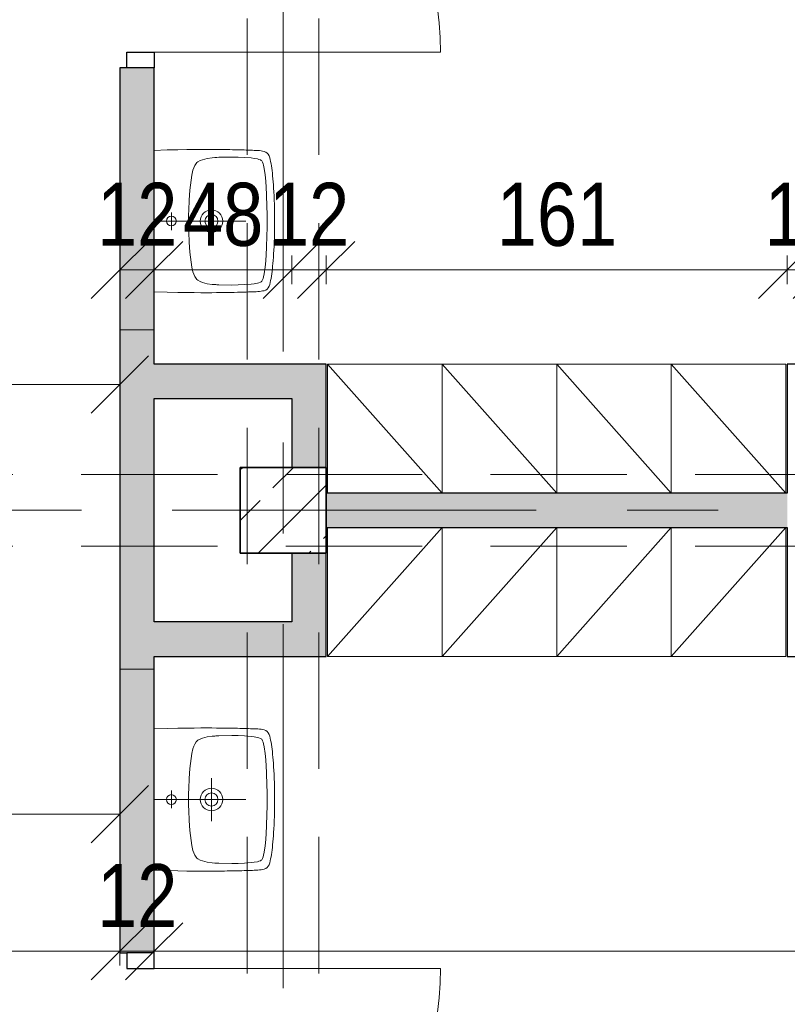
# Model space of a CAD drawing. Header units: centimetres. Extents: x -1743 to 21705, y -8842 to 3590.
# Tile 36 of 45: x 495 to 763, y 1196 to 1540. Entities that reach past the tile are written whole.
import ezdxf

# ---------------------------------------------------------------- set-up
doc = ezdxf.new("R2010")
doc.units = ezdxf.units.CM
doc.linetypes.add('Oś', pattern=[222.25, 127, -31.75, 31.75, -31.75])
doc.linetypes.add('Ukryte', pattern=[71.438, 47.625, -23.813])
for name, color, linetype, lineweight in [('A-ANNO-DIMS', 211, 'Continuous', 13), ('A-ANNO-DIMS-100', 211, 'Continuous', 13), ('A-DETL-GENF', 92, 'Continuous', 9), ('A-DETL-HDLN', 90, 'Ukryte', 9), ('A-DETL-MEDM', 33, 'Continuous', 25), ('A-DOOR', 31, 'Continuous', 13), ('A-WALL', 113, 'Continuous', 13), ('P-SANR-FIXT', 6, 'Continuous', 9), ('Q-SPCQ', 91, 'Continuous', 9), ('S-COLS', 52, 'Continuous', 9), ('S-GRID', 1, 'Continuous', 13)]:
    doc.layers.add(name, color=color, linetype=linetype, lineweight=lineweight)
doc.styles.add('Arial Narrow_2', font='ARIALN.TTF', dxfattribs={"height": 22})
doc.dimstyles.new('Diagonal_1_100__0_1__1', dxfattribs={"dimscale": 30.48, "dimtxt": 22.515481, "dimasz": 0.656168, "dimexe": 0.164042, "dimexo": 0.0625, "dimgap": 0.065617, "dimtad": 1, "dimdec": 1, "dimrnd": 0.1, "dimdsep": 46, "dimtxsty": 'Arial Narrow_2', "dimblk1": 'OBLIQUE', "dimblk2": 'OBLIQUE', "dimsah": 1, "dimcen": 0.09, "dimazin": 0, "dimtfac": 1, "dimtdec": 4, "dimtix": 1, "dimtmove": 0, "dimatfit": 3, "dimfxl": 0.164042, "dimfxlon": 1, "dimtvp": 1, "dimtolj": 1, "dimtzin": 0, "dimarcsym": 2})

# ---------------------------------------------------------------- blocks, each defined once
blk = doc.blocks.new('M_Concrete-Square-Column - 300 x 300mm-V7-5_piętro III __10_50 m_ - stan istniejący')
at = {"layer": 'S-COLS'}
h = blk.add_hatch(dxfattribs=at)
h.set_pattern_fill('FP_9', color=256, style=0, pattern_type=2)
h.set_pattern_definition([(45, (-587.377, -1368.326), (-17.67767, 17.67767), []), (45, (-569.7, -1368.326), (-17.67767, 17.67767), [12.5, -6.25])])
h.paths.add_polyline_path([(15, -15), (15, 15), (-15, 15), (-15, -15)], flags=0)
at = {"layer": 'S-COLS', "lineweight": 35}
for p, q in [((15, 15), (-15, 15)), ((-15, 15), (-15, -15)), ((15, -15), (15, 15)), ((-15, -15), (15, -15))]:
    blk.add_line(p, q, dxfattribs=at)
blk = doc.blocks.new('DRZWI 1S - automatyczna etykieta - Drzwi 100-2252163-5_piętro III __10_50 m_ - stan istniejący')
at = {"layer": 'A-DETL-GENF'}
for p, q in [((-55.5, 3.5), (-50, 3.5)), ((-55.5, -6), (-55.5, 3.5)), ((-50, 3.5), (-50, -6)), ((50, 3.5), (55.5, 3.5)), ((50, -6), (50, 3.5)), ((55.5, 3.5), (55.5, -6)), ((-50, -6), (-55.5, -6)), ((55.5, -6), (50, -6))]:
    blk.add_line(p, q, dxfattribs=at)
at = {"layer": 'A-DETL-MEDM'}
for p, q in [((-55.5, -6), (-55.5, 3.5)), ((-55.5, 3.5), (-50, 3.5)), ((-50, 3.5), (-50, -6)), ((50, 3.5), (50, -6)), ((55.5, 3.5), (50, 3.5)), ((55.5, -6), (55.5, 3.5)), ((-50, -6), (-55.5, -6)), ((50, -6), (55.5, -6))]:
    blk.add_line(p, q, dxfattribs=at)
at = {"layer": 'A-DOOR'}
blk.add_line((50, -6), (50, -106), dxfattribs=at)
blk.add_arc((50, -6), 100, 180, 270, dxfattribs=at)
blk = doc.blocks.new('DRZWI 1S - automatyczna etykieta - Drzwi 100-2252159-5_piętro III __10_50 m_ - stan istniejący')
at = {"layer": 'A-DETL-GENF'}
for p, q in [((-55.5, 6), (-55.5, -3.5)), ((-50, 6), (-55.5, 6)), ((-50, -3.5), (-50, 6)), ((55.5, 6), (50, 6)), ((50, 6), (50, -3.5)), ((55.5, -3.5), (55.5, 6)), ((-55.5, -3.5), (-50, -3.5)), ((50, -3.5), (55.5, -3.5))]:
    blk.add_line(p, q, dxfattribs=at)
at = {"layer": 'A-DETL-MEDM'}
for p, q in [((-50, 6), (-55.5, 6)), ((-55.5, 6), (-55.5, -3.5)), ((-50, -3.5), (-50, 6)), ((50, -3.5), (50, 6)), ((50, 6), (55.5, 6)), ((55.5, 6), (55.5, -3.5)), ((-55.5, -3.5), (-50, -3.5)), ((55.5, -3.5), (50, -3.5))]:
    blk.add_line(p, q, dxfattribs=at)
at = {"layer": 'A-DOOR'}
blk.add_line((50, 6), (50, 106), dxfattribs=at)
blk.add_arc((50, 6), 100, 90, 180, dxfattribs=at)
blk = doc.blocks.new('Szafa1 - 45 cm-1791408-5_piętro III __10_50 m_ - stan istniejący')
at = {"layer": 'Q-SPCQ'}
for p, q in [((-7.5, -51), (32.5, -6)), ((-7.5, -6), (-7.5, -51)), ((32.5, -51), (32.5, -6)), ((-7.5, -51), (32.5, -51))]:
    blk.add_line(p, q, dxfattribs=at)
blk = doc.blocks.new('Szafa1 - 45 cm-1791407-5_piętro III __10_50 m_ - stan istniejący')
at = {"layer": 'Q-SPCQ'}
for p, q in [((-7.5, 51), (32.5, 6)), ((-7.5, 6), (-7.5, 51)), ((-7.5, 51), (32.5, 51)), ((32.5, 51), (32.5, 6))]:
    blk.add_line(p, q, dxfattribs=at)
blk = doc.blocks.new('Umywalka koło Nova Pro - Pro 50-1211177-5_piętro III __10_50 m_ - stan istniejący')
at = {"layer": 'P-SANR-FIXT'}
for p, q in [((-12.19, -6), (-12.32, -10.58)), ((12.5, -6), (12.5, -38)), ((37.32, -10.58), (37.19, -6)), ((-12.32, -10.58), (-12.4, -14.28)), ((15.72, -12.02), (9.46, -12.02)), ((37.4, -14.28), (37.32, -10.58)), ((-12.4, -14.28), (-12.45, -17.35)), ((37.45, -17.35), (37.4, -14.28)), ((-12.45, -17.35), (-12.48, -19.98)), ((-12.48, -19.98), (-12.48, -22.27)), ((-7.61, -20.62), (-7.93, -20.91)), ((-6.89, -20.14), (-7.61, -20.62)), ((-6.09, -19.8), (-6.89, -20.14)), ((-5.24, -19.53), (-6.09, -19.8)), ((-3.53, -19.16), (-5.24, -19.53)), ((-1.83, -18.89), (-3.53, -19.16)), ((1.66, -18.49), (-1.83, -18.89)), ((5.15, -18.2), (1.66, -18.49)), ((8.64, -18.06), (5.15, -18.2)), ((10.37, -18.01), (8.64, -18.06)), ((14.63, -18.01), (10.37, -18.01)), ((16.36, -18.06), (14.63, -18.01)), ((19.88, -18.2), (16.36, -18.06)), ((23.34, -18.49), (19.88, -18.2)), ((26.83, -18.89), (23.34, -18.49)), ((28.56, -19.16), (26.83, -18.89)), ((30.26, -19.53), (28.56, -19.16)), ((31.09, -19.8), (30.26, -19.53)), ((31.89, -20.14), (31.09, -19.8)), ((32.61, -20.62), (31.89, -20.14)), ((32.93, -20.91), (32.61, -20.62)), ((37.48, -19.98), (37.45, -17.35)), ((37.51, -22.27), (37.48, -19.98)), ((-12.48, -22.27), (-12.51, -24.3)), ((-8.91, -22.86), (-9.37, -24.54)), ((-8.62, -22.03), (-8.91, -22.86)), ((-8.19, -21.26), (-8.62, -22.03)), ((-7.93, -20.91), (-8.19, -21.26)), ((33.19, -21.26), (32.93, -20.91)), ((33.62, -22.03), (33.19, -21.26)), ((33.91, -22.86), (33.62, -22.03)), ((34.37, -24.54), (33.91, -22.86)), ((37.51, -26.13), (37.51, -22.27)), ((-12.51, -24.3), (-12.48, -26.13)), ((-12.48, -26.13), (-12.48, -27.81)), ((-9.69, -27.15), (-9.71, -27.55)), ((-9.61, -26.27), (-9.69, -27.15)), ((-9.37, -24.54), (-9.61, -26.27)), ((20.01, -26), (5.01, -26)), ((34.63, -26.27), (34.37, -24.54)), ((34.69, -27.15), (34.63, -26.27)), ((34.71, -27.55), (34.69, -27.15)), ((37.48, -27.81), (37.51, -26.13)), ((-12.48, -27.81), (-12.46, -29.49)), ((-12.46, -29.49), (-12.46, -30.5)), ((-12.46, -30.5), (-12.43, -31.46)), ((-9.76, -28.56), (-9.84, -33.06)), ((-9.74, -27.87), (-9.76, -28.56)), ((-9.71, -27.55), (-9.74, -27.87)), ((34.74, -27.87), (34.71, -27.55)), ((34.76, -28.56), (34.74, -27.87)), ((34.84, -33.06), (34.76, -28.56)), ((37.46, -30.5), (37.48, -29.49)), ((37.46, -31.46), (37.46, -30.5)), ((37.48, -29.49), (37.48, -27.81)), ((-12.43, -31.46), (-12.43, -32.39)), ((-12.43, -32.39), (-12.4, -33.3)), ((-12.4, -33.3), (-12.4, -33.88)), ((-12.4, -33.88), (-12.38, -35.06)), ((-9.84, -33.06), (-9.79, -35.32)), ((34.82, -35.32), (34.84, -33.06)), ((37.38, -35.06), (37.4, -33.88)), ((37.4, -33.88), (37.43, -33.3)), ((37.43, -32.39), (37.46, -31.46)), ((37.43, -33.3), (37.43, -32.39)), ((-12.38, -35.06), (-12.35, -35.88)), ((-12.35, -35.88), (-12.35, -36.65)), ((-12.35, -36.65), (-12.32, -37.43)), ((-12.32, -37.43), (-12.3, -38.17)), ((-9.79, -35.32), (-9.71, -37.56)), ((-9.71, -37.56), (-9.53, -39.82)), ((34.53, -39.82), (34.71, -37.56)), ((34.71, -37.56), (34.82, -35.32)), ((37.3, -38.17), (37.32, -37.43)), ((37.32, -37.43), (37.35, -36.65)), ((37.35, -35.88), (37.38, -35.06)), ((37.35, -36.65), (37.35, -35.88)), ((-12.3, -38.17), (-12.27, -38.89)), ((-12.27, -38.89), (-12.24, -39.61)), ((-12.24, -39.61), (-12.22, -40.28)), ((-12.22, -40.28), (-12.19, -40.94)), ((-12.19, -40.94), (-12.16, -41.58)), ((-9.53, -39.82), (-9.39, -40.94)), ((-9.39, -40.94), (-9.21, -42.03)), ((34.21, -42.03), (34.39, -40.94)), ((34.39, -40.94), (34.53, -39.82)), ((37.16, -41.58), (37.19, -40.94)), ((37.19, -40.94), (37.22, -40.28)), ((37.22, -40.28), (37.24, -39.61)), ((37.24, -39.61), (37.27, -38.89)), ((37.27, -38.89), (37.3, -38.17)), ((-12.16, -41.58), (-12.14, -42.22)), ((-12.14, -42.22), (-12.08, -42.81)), ((-12.08, -42.81), (-12, -43.37)), ((-12, -43.37), (-11.92, -43.87)), ((-11.92, -43.87), (-11.82, -44.38)), ((-11.82, -44.38), (-11.71, -44.67)), ((-11.6, -44.96), (-11.79, -44.38)), ((-11.71, -44.67), (-11.6, -44.96)), ((-9.21, -42.03), (-9.05, -42.59)), ((-9.05, -42.59), (-8.86, -43.1)), ((-8.86, -43.1), (-8.7, -43.34)), ((-8.7, -43.34), (-8.51, -43.55)), ((-8.51, -43.55), (-8.03, -43.85)), ((-8.03, -43.85), (-7.53, -44.06)), ((-7.53, -44.06), (-6.97, -44.22)), ((-6.97, -44.22), (-5.88, -44.43)), ((-5.88, -44.43), (-3.64, -44.75)), ((28.64, -44.75), (30.88, -44.43)), ((30.88, -44.43), (31.97, -44.22)), ((31.97, -44.22), (32.53, -44.06)), ((32.53, -44.06), (33.06, -43.85)), ((33.06, -43.85), (33.54, -43.55)), ((33.54, -43.55), (33.73, -43.34)), ((33.73, -43.34), (33.86, -43.1)), ((33.86, -43.1), (34.07, -42.59)), ((34.07, -42.59), (34.21, -42.03)), ((36.6, -44.96), (36.82, -44.38)), ((36.82, -44.38), (36.92, -43.87)), ((36.92, -43.87), (37.03, -43.37)), ((37.03, -43.37), (37.08, -42.81)), ((37.08, -42.81), (37.14, -42.22)), ((37.14, -42.22), (37.16, -41.58)), ((-11.6, -44.96), (-11.26, -45.47)), ((-11.26, -45.47), (-11.6, -44.96)), ((-11.26, -45.47), (-10.8, -45.84)), ((-10.8, -45.84), (-11.26, -45.47)), ((-10.8, -45.84), (-10.24, -46.11)), ((-10.24, -46.11), (-10.8, -45.84)), ((-10.24, -46.11), (-9.61, -46.32)), ((-9.61, -46.32), (-10.24, -46.11)), ((-9.61, -46.32), (-8.94, -46.51)), ((-8.94, -46.51), (-9.61, -46.32)), ((-8.94, -46.51), (-8.25, -46.64)), ((-8.25, -46.64), (-8.94, -46.51)), ((-8.25, -46.64), (-7.5, -46.8)), ((-7.5, -46.8), (-8.25, -46.64)), ((-7.5, -46.8), (-6.73, -46.91)), ((-6.73, -46.91), (-7.5, -46.8)), ((-6.73, -46.91), (-5.93, -47.04)), ((-5.93, -47.04), (-6.73, -46.91)), ((-5.93, -47.04), (-5.1, -47.15)), ((-5.1, -47.15), (-5.93, -47.04)), ((-5.1, -47.15), (-4.2, -47.25)), ((-4.2, -47.25), (-5.1, -47.15)), ((-4.2, -47.25), (-3.27, -47.36)), ((-3.27, -47.36), (-4.2, -47.25)), ((-3.64, -44.75), (-1.4, -44.94)), ((-3.27, -47.36), (-2.28, -47.44)), ((-2.28, -47.44), (-3.27, -47.36)), ((-2.28, -47.44), (-1.24, -47.52)), ((-1.24, -47.52), (-2.28, -47.44)), ((-1.4, -44.94), (3.1, -45.18)), ((-1.24, -47.52), (-0.15, -47.63)), ((-0.15, -47.63), (-1.24, -47.52)), ((-0.15, -47.63), (1.05, -47.71)), ((1.05, -47.71), (-0.15, -47.63)), ((1.05, -47.71), (2.3, -47.76)), ((2.3, -47.76), (1.05, -47.71)), ((2.3, -47.76), (3.66, -47.84)), ((3.66, -47.84), (2.3, -47.76)), ((3.1, -45.18), (7.6, -45.31)), ((3.66, -47.84), (5.12, -47.89)), ((5.12, -47.89), (3.66, -47.84)), ((5.12, -47.89), (6.72, -47.95)), ((6.72, -47.95), (5.12, -47.89)), ((6.72, -47.95), (8.45, -47.97)), ((8.45, -47.97), (6.72, -47.95)), ((7.6, -45.31), (9.86, -45.39)), ((8.45, -47.97), (10.4, -48)), ((10.4, -48), (8.45, -47.97)), ((9.86, -45.39), (11.04, -45.42)), ((10.4, -48), (14.63, -48)), ((14.63, -48), (10.4, -48)), ((11.04, -45.42), (11.7, -45.42)), ((11.7, -45.42), (12.5, -45.44)), ((12.5, -45.44), (13.3, -45.42)), ((13.3, -45.42), (13.99, -45.42)), ((13.99, -45.42), (15.14, -45.39)), ((14.63, -48), (16.55, -47.97)), ((16.55, -47.97), (14.63, -48)), ((15.14, -45.39), (17.4, -45.31)), ((16.55, -47.97), (18.31, -47.95)), ((18.31, -47.95), (16.55, -47.97)), ((17.4, -45.31), (21.9, -45.18)), ((18.31, -47.95), (19.88, -47.89)), ((19.88, -47.89), (18.31, -47.95)), ((19.88, -47.89), (21.34, -47.84)), ((21.34, -47.84), (19.88, -47.89)), ((21.34, -47.84), (22.7, -47.76)), ((22.7, -47.76), (21.34, -47.84)), ((21.9, -45.18), (26.4, -44.94)), ((22.7, -47.76), (23.98, -47.71)), ((23.98, -47.71), (22.7, -47.76)), ((23.98, -47.71), (25.15, -47.63)), ((25.15, -47.63), (23.98, -47.71)), ((25.15, -47.63), (26.24, -47.52)), ((26.24, -47.52), (25.15, -47.63)), ((26.24, -47.52), (27.31, -47.44)), ((27.31, -47.44), (26.24, -47.52)), ((26.4, -44.94), (28.64, -44.75)), ((27.31, -47.44), (28.29, -47.36)), ((28.29, -47.36), (27.31, -47.44)), ((28.29, -47.36), (29.23, -47.25)), ((29.23, -47.25), (28.29, -47.36)), ((29.23, -47.25), (30.1, -47.15)), ((30.1, -47.15), (29.23, -47.25)), ((30.1, -47.15), (30.93, -47.04)), ((30.93, -47.04), (30.1, -47.15)), ((30.93, -47.04), (31.76, -46.91)), ((31.76, -46.91), (30.93, -47.04)), ((31.76, -46.91), (32.5, -46.8)), ((32.5, -46.8), (31.76, -46.91)), ((32.5, -46.8), (33.25, -46.64)), ((33.25, -46.64), (32.5, -46.8)), ((33.25, -46.64), (33.97, -46.51)), ((33.97, -46.51), (33.25, -46.64)), ((33.97, -46.51), (34.63, -46.32)), ((34.63, -46.32), (33.97, -46.51)), ((34.63, -46.32), (35.24, -46.11)), ((35.24, -46.11), (34.63, -46.32)), ((35.24, -46.11), (35.8, -45.84)), ((35.8, -45.84), (35.24, -46.11)), ((35.8, -45.84), (36.28, -45.47)), ((36.28, -45.47), (35.8, -45.84)), ((36.28, -45.47), (36.6, -44.96)), ((36.6, -44.96), (36.28, -45.47))]:
    blk.add_line(p, q, dxfattribs=at)
for centre, radius in [((12.5, -12.02), 1.72), ((12.51, -26), 3.92), ((12.51, -26), 2.28)]:
    blk.add_circle(centre, radius, dxfattribs=at)
blk = doc.blocks.new('Umywalka koło Nova Pro - Pro 50-1205816-5_piętro III __10_50 m_ - stan istniejący')
at = {"layer": 'P-SANR-FIXT'}
for p, q in [((-11.6, 44.96), (-11.79, 44.38)), ((-11.71, 44.67), (-11.6, 44.96)), ((-11.6, 44.96), (-11.26, 45.47)), ((-11.26, 45.47), (-11.6, 44.96)), ((-11.26, 45.47), (-10.8, 45.84)), ((-10.8, 45.84), (-11.26, 45.47)), ((-10.8, 45.84), (-10.24, 46.11)), ((-10.24, 46.11), (-10.8, 45.84)), ((-10.24, 46.11), (-9.61, 46.32)), ((-9.61, 46.32), (-10.24, 46.11)), ((-9.61, 46.32), (-8.94, 46.51)), ((-8.94, 46.51), (-9.61, 46.32)), ((-8.94, 46.51), (-8.25, 46.64)), ((-8.25, 46.64), (-8.94, 46.51)), ((-8.25, 46.64), (-7.5, 46.8)), ((-7.5, 46.8), (-8.25, 46.64)), ((-7.5, 46.8), (-6.73, 46.91)), ((-6.73, 46.91), (-7.5, 46.8)), ((-6.73, 46.91), (-5.93, 47.04)), ((-5.93, 47.04), (-6.73, 46.91)), ((-5.93, 47.04), (-5.1, 47.15)), ((-5.1, 47.15), (-5.93, 47.04)), ((-5.88, 44.43), (-3.64, 44.75)), ((-5.1, 47.15), (-4.2, 47.25)), ((-4.2, 47.25), (-5.1, 47.15)), ((-4.2, 47.25), (-3.27, 47.36)), ((-3.27, 47.36), (-4.2, 47.25)), ((-3.64, 44.75), (-1.4, 44.94)), ((-3.27, 47.36), (-2.28, 47.44)), ((-2.28, 47.44), (-3.27, 47.36)), ((-2.28, 47.44), (-1.24, 47.52)), ((-1.24, 47.52), (-2.28, 47.44)), ((-1.4, 44.94), (3.1, 45.18)), ((-1.24, 47.52), (-0.15, 47.63)), ((-0.15, 47.63), (-1.24, 47.52)), ((-0.15, 47.63), (1.05, 47.71)), ((1.05, 47.71), (-0.15, 47.63)), ((1.05, 47.71), (2.3, 47.76)), ((2.3, 47.76), (1.05, 47.71)), ((2.3, 47.76), (3.66, 47.84)), ((3.66, 47.84), (2.3, 47.76)), ((3.1, 45.18), (7.6, 45.31)), ((3.66, 47.84), (5.12, 47.89)), ((5.12, 47.89), (3.66, 47.84)), ((5.12, 47.89), (6.72, 47.95)), ((6.72, 47.95), (5.12, 47.89)), ((6.72, 47.95), (8.45, 47.97)), ((8.45, 47.97), (6.72, 47.95)), ((7.6, 45.31), (9.86, 45.39)), ((8.45, 47.97), (10.4, 48)), ((10.4, 48), (8.45, 47.97)), ((9.86, 45.39), (11.04, 45.42)), ((10.4, 48), (14.63, 48)), ((14.63, 48), (10.4, 48)), ((11.04, 45.42), (11.7, 45.42)), ((11.7, 45.42), (12.5, 45.44)), ((12.5, 45.44), (13.3, 45.42)), ((13.3, 45.42), (13.99, 45.42)), ((13.99, 45.42), (15.14, 45.39)), ((14.63, 48), (16.55, 47.97)), ((16.55, 47.97), (14.63, 48)), ((15.14, 45.39), (17.4, 45.31)), ((16.55, 47.97), (18.31, 47.95)), ((18.31, 47.95), (16.55, 47.97)), ((17.4, 45.31), (21.9, 45.18)), ((18.31, 47.95), (19.88, 47.89)), ((19.88, 47.89), (18.31, 47.95)), ((19.88, 47.89), (21.34, 47.84)), ((21.34, 47.84), (19.88, 47.89)), ((21.34, 47.84), (22.7, 47.76)), ((22.7, 47.76), (21.34, 47.84)), ((21.9, 45.18), (26.4, 44.94)), ((22.7, 47.76), (23.98, 47.71)), ((23.98, 47.71), (22.7, 47.76)), ((23.98, 47.71), (25.15, 47.63)), ((25.15, 47.63), (23.98, 47.71)), ((25.15, 47.63), (26.24, 47.52)), ((26.24, 47.52), (25.15, 47.63)), ((26.24, 47.52), (27.31, 47.44)), ((27.31, 47.44), (26.24, 47.52)), ((26.4, 44.94), (28.64, 44.75)), ((27.31, 47.44), (28.29, 47.36)), ((28.29, 47.36), (27.31, 47.44)), ((28.29, 47.36), (29.23, 47.25)), ((29.23, 47.25), (28.29, 47.36)), ((28.64, 44.75), (30.88, 44.43)), ((29.23, 47.25), (30.1, 47.15)), ((30.1, 47.15), (29.23, 47.25)), ((30.1, 47.15), (30.93, 47.04)), ((30.93, 47.04), (30.1, 47.15)), ((30.93, 47.04), (31.76, 46.91)), ((31.76, 46.91), (30.93, 47.04)), ((31.76, 46.91), (32.5, 46.8)), ((32.5, 46.8), (31.76, 46.91)), ((32.5, 46.8), (33.25, 46.64)), ((33.25, 46.64), (32.5, 46.8)), ((33.25, 46.64), (33.97, 46.51)), ((33.97, 46.51), (33.25, 46.64)), ((33.97, 46.51), (34.63, 46.32)), ((34.63, 46.32), (33.97, 46.51)), ((34.63, 46.32), (35.24, 46.11)), ((35.24, 46.11), (34.63, 46.32)), ((35.24, 46.11), (35.8, 45.84)), ((35.8, 45.84), (35.24, 46.11)), ((35.8, 45.84), (36.28, 45.47)), ((36.28, 45.47), (35.8, 45.84)), ((36.28, 45.47), (36.6, 44.96)), ((36.6, 44.96), (36.28, 45.47)), ((36.6, 44.96), (36.82, 44.38)), ((-12.19, 40.94), (-12.16, 41.58)), ((-12.16, 41.58), (-12.14, 42.22)), ((-12.14, 42.22), (-12.08, 42.81)), ((-12.08, 42.81), (-12, 43.37)), ((-12, 43.37), (-11.92, 43.87)), ((-11.92, 43.87), (-11.82, 44.38)), ((-11.82, 44.38), (-11.71, 44.67)), ((-9.39, 40.94), (-9.21, 42.03)), ((-9.21, 42.03), (-9.05, 42.59)), ((-9.05, 42.59), (-8.86, 43.1)), ((-8.86, 43.1), (-8.7, 43.34)), ((-8.7, 43.34), (-8.51, 43.55)), ((-8.51, 43.55), (-8.03, 43.85)), ((-8.03, 43.85), (-7.53, 44.06)), ((-7.53, 44.06), (-6.97, 44.22)), ((-6.97, 44.22), (-5.88, 44.43)), ((30.88, 44.43), (31.97, 44.22)), ((31.97, 44.22), (32.53, 44.06)), ((32.53, 44.06), (33.06, 43.85)), ((33.06, 43.85), (33.54, 43.55)), ((33.54, 43.55), (33.73, 43.34)), ((33.73, 43.34), (33.86, 43.1)), ((33.86, 43.1), (34.07, 42.59)), ((34.07, 42.59), (34.21, 42.03)), ((34.21, 42.03), (34.39, 40.94)), ((36.82, 44.38), (36.92, 43.87)), ((36.92, 43.87), (37.03, 43.37)), ((37.03, 43.37), (37.08, 42.81)), ((37.08, 42.81), (37.14, 42.22)), ((37.14, 42.22), (37.16, 41.58)), ((37.16, 41.58), (37.19, 40.94)), ((-12.32, 37.43), (-12.3, 38.17)), ((-12.3, 38.17), (-12.27, 38.89)), ((-12.27, 38.89), (-12.24, 39.61)), ((-12.24, 39.61), (-12.22, 40.28)), ((-12.22, 40.28), (-12.19, 40.94)), ((-9.71, 37.56), (-9.53, 39.82)), ((-9.53, 39.82), (-9.39, 40.94)), ((12.5, 6), (12.5, 38)), ((34.39, 40.94), (34.53, 39.82)), ((34.53, 39.82), (34.71, 37.56)), ((37.19, 40.94), (37.22, 40.28)), ((37.22, 40.28), (37.24, 39.61)), ((37.24, 39.61), (37.27, 38.89)), ((37.27, 38.89), (37.3, 38.17)), ((37.3, 38.17), (37.32, 37.43)), ((-12.4, 33.88), (-12.38, 35.06)), ((-12.38, 35.06), (-12.35, 35.88)), ((-12.35, 36.65), (-12.32, 37.43)), ((-12.35, 35.88), (-12.35, 36.65)), ((-9.84, 33.06), (-9.79, 35.32)), ((-9.79, 35.32), (-9.71, 37.56)), ((34.71, 37.56), (34.82, 35.32)), ((34.82, 35.32), (34.84, 33.06)), ((37.32, 37.43), (37.35, 36.65)), ((37.35, 36.65), (37.35, 35.88)), ((37.35, 35.88), (37.38, 35.06)), ((37.38, 35.06), (37.4, 33.88)), ((-12.46, 30.5), (-12.43, 31.46)), ((-12.43, 32.39), (-12.4, 33.3)), ((-12.43, 31.46), (-12.43, 32.39)), ((-12.4, 33.3), (-12.4, 33.88)), ((-9.76, 28.56), (-9.84, 33.06)), ((34.84, 33.06), (34.76, 28.56)), ((37.4, 33.88), (37.43, 33.3)), ((37.43, 33.3), (37.43, 32.39)), ((37.43, 32.39), (37.46, 31.46)), ((37.46, 31.46), (37.46, 30.5)), ((-12.48, 27.81), (-12.46, 29.49)), ((-12.48, 26.13), (-12.48, 27.81)), ((-12.46, 29.49), (-12.46, 30.5)), ((-9.74, 27.87), (-9.76, 28.56)), ((-9.71, 27.55), (-9.74, 27.87)), ((-9.69, 27.15), (-9.71, 27.55)), ((34.71, 27.55), (34.69, 27.15)), ((34.74, 27.87), (34.71, 27.55)), ((34.76, 28.56), (34.74, 27.87)), ((37.46, 30.5), (37.48, 29.49)), ((37.48, 29.49), (37.48, 27.81)), ((37.48, 27.81), (37.51, 26.13)), ((-12.51, 24.3), (-12.48, 26.13)), ((-12.48, 22.27), (-12.51, 24.3)), ((-9.61, 26.27), (-9.69, 27.15)), ((-9.37, 24.54), (-9.61, 26.27)), ((-8.91, 22.86), (-9.37, 24.54)), ((20.01, 26), (5.01, 26)), ((34.37, 24.54), (33.91, 22.86)), ((34.63, 26.27), (34.37, 24.54)), ((34.69, 27.15), (34.63, 26.27)), ((37.51, 26.13), (37.51, 22.27)), ((-12.48, 19.98), (-12.48, 22.27)), ((-8.62, 22.03), (-8.91, 22.86)), ((-8.19, 21.26), (-8.62, 22.03)), ((-7.93, 20.91), (-8.19, 21.26)), ((-7.61, 20.62), (-7.93, 20.91)), ((32.93, 20.91), (32.61, 20.62)), ((33.19, 21.26), (32.93, 20.91)), ((33.62, 22.03), (33.19, 21.26)), ((33.91, 22.86), (33.62, 22.03)), ((37.51, 22.27), (37.48, 19.98)), ((-12.45, 17.35), (-12.48, 19.98)), ((-12.4, 14.28), (-12.45, 17.35)), ((-6.89, 20.14), (-7.61, 20.62)), ((-6.09, 19.8), (-6.89, 20.14)), ((-5.24, 19.53), (-6.09, 19.8)), ((-3.53, 19.16), (-5.24, 19.53)), ((-1.83, 18.89), (-3.53, 19.16)), ((1.66, 18.49), (-1.83, 18.89)), ((5.15, 18.2), (1.66, 18.49)), ((8.64, 18.06), (5.15, 18.2)), ((10.37, 18.01), (8.64, 18.06)), ((14.63, 18.01), (10.37, 18.01)), ((16.36, 18.06), (14.63, 18.01)), ((19.88, 18.2), (16.36, 18.06)), ((23.34, 18.49), (19.88, 18.2)), ((26.83, 18.89), (23.34, 18.49)), ((28.56, 19.16), (26.83, 18.89)), ((30.26, 19.53), (28.56, 19.16)), ((31.09, 19.8), (30.26, 19.53)), ((31.89, 20.14), (31.09, 19.8)), ((32.61, 20.62), (31.89, 20.14)), ((37.45, 17.35), (37.4, 14.28)), ((37.48, 19.98), (37.45, 17.35)), ((-12.32, 10.58), (-12.4, 14.28)), ((37.4, 14.28), (37.32, 10.58)), ((-12.19, 6), (-12.32, 10.58)), ((15.72, 12.02), (9.46, 12.02)), ((37.32, 10.58), (37.19, 6))]:
    blk.add_line(p, q, dxfattribs=at)
for centre, radius in [((12.51, 26), 3.92), ((12.51, 26), 2.28), ((12.5, 12.02), 1.72)]:
    blk.add_circle(centre, radius, dxfattribs=at)
blk = doc.blocks.new('DIMBLOCK39-5_piętro III __10_50 m_ - stan istniejący')
at = {"layer": 'A-ANNO-DIMS-100'}
for p, q in [((542.38, 1214.34), (552.38, 1224.34)), ((1192.38, 1214.34), (1202.38, 1224.34)), ((542.38, 1209.34), (542.38, 1219.34)), ((1192.38, 1209.34), (1192.38, 1219.34)), ((542.38, 1214.34), (532.38, 1204.34)), ((1192.38, 1214.34), (542.38, 1214.34)), ((542.38, 1214.34), (542.38, 1209.34)), ((1192.38, 1214.34), (1182.38, 1204.34)), ((1192.38, 1214.34), (1192.38, 1209.34))]:
    blk.add_line(p, q, dxfattribs=at)
at = {"layer": 'A-ANNO-DIMS-100', "color": 0, "insert": (846.47, 1244.78), "char_height": 22, "width": 50.1774, "attachment_point": 1, "line_spacing_factor": 0.974696, "style": 'Arial Narrow_2'}
blk.add_mtext('650', dxfattribs=at)
blk = doc.blocks.new('_Oblique')
at = {"color": 0, "linetype": 'ByBlock', "lineweight": -2}
blk.add_line((-0.5, -0.5), (0.5, 0.5), dxfattribs=at)
blk = doc.blocks.new('DIMBLOCK40-5_piętro III __10_50 m_ - stan istniejący')
at = {"layer": 'A-ANNO-DIMS-100'}
for p, q in [((530.38, 1214.34), (540.38, 1224.34)), ((542.38, 1214.34), (552.38, 1224.34)), ((530.38, 1209.34), (530.38, 1219.34)), ((542.38, 1209.34), (542.38, 1219.34)), ((530.38, 1214.34), (520.38, 1204.34)), ((542.38, 1214.34), (530.38, 1214.34)), ((530.38, 1214.34), (530.38, 1209.34)), ((542.38, 1214.34), (532.38, 1204.34)), ((542.38, 1214.34), (542.38, 1209.34))]:
    blk.add_line(p, q, dxfattribs=at)
at = {"layer": 'A-ANNO-DIMS-100', "color": 0, "insert": (522.44, 1244.78), "char_height": 22, "width": 33.4516, "attachment_point": 1, "line_spacing_factor": 0.974696, "style": 'Arial Narrow_2'}
blk.add_mtext('12', dxfattribs=at)
blk = doc.blocks.new('DIMBLOCK41-5_piętro III __10_50 m_ - stan istniejący')
at = {"layer": 'A-ANNO-DIMS-100'}
for p, q in [((-555.62, 1214.34), (-545.62, 1224.34)), ((530.38, 1214.34), (540.38, 1224.34)), ((-555.62, 1209.34), (-555.62, 1219.34)), ((530.38, 1209.34), (530.38, 1219.34)), ((-555.62, 1214.34), (-565.62, 1204.34)), ((530.38, 1214.34), (-555.62, 1214.34)), ((-555.62, 1214.34), (-555.62, 1209.34)), ((530.38, 1214.34), (520.38, 1204.34)), ((530.38, 1214.34), (530.38, 1209.34))]:
    blk.add_line(p, q, dxfattribs=at)
at = {"layer": 'A-ANNO-DIMS-100', "color": 0, "insert": (-40.5, 1244.78), "char_height": 22, "width": 66.9031, "attachment_point": 1, "line_spacing_factor": 0.974696, "style": 'Arial Narrow_2'}
blk.add_mtext('1086', dxfattribs=at)
blk = doc.blocks.new('DIMBLOCK74-5_piętro III __10_50 m_ - stan istniejący')
at = {"layer": 'A-ANNO-DIMS-100'}
for p, q in [((763.38, 1452.25), (773.38, 1462.25)), ((775.38, 1452.25), (785.38, 1462.25)), ((763.38, 1447.25), (763.38, 1457.25)), ((775.38, 1447.25), (775.38, 1457.25)), ((763.38, 1452.25), (753.38, 1442.25)), ((775.38, 1452.25), (763.38, 1452.25)), ((763.38, 1452.25), (763.38, 1447.25)), ((775.38, 1452.25), (765.38, 1442.25)), ((775.38, 1452.25), (775.38, 1447.25))]:
    blk.add_line(p, q, dxfattribs=at)
at = {"layer": 'A-ANNO-DIMS-100', "color": 0, "insert": (755.44, 1482.68), "char_height": 22, "width": 33.4516, "attachment_point": 1, "line_spacing_factor": 0.974696, "style": 'Arial Narrow_2'}
blk.add_mtext('12', dxfattribs=at)
blk = doc.blocks.new('DIMBLOCK75-5_piętro III __10_50 m_ - stan istniejący')
at = {"layer": 'A-ANNO-DIMS-100'}
for p, q in [((602.38, 1452.25), (612.38, 1462.25)), ((763.38, 1452.25), (773.38, 1462.25)), ((602.38, 1447.25), (602.38, 1457.25)), ((763.38, 1447.25), (763.38, 1457.25)), ((602.38, 1452.25), (592.38, 1442.25)), ((763.38, 1452.25), (602.38, 1452.25)), ((602.38, 1452.25), (602.38, 1447.25)), ((763.38, 1452.25), (753.38, 1442.25)), ((763.38, 1452.25), (763.38, 1447.25))]:
    blk.add_line(p, q, dxfattribs=at)
at = {"layer": 'A-ANNO-DIMS-100', "color": 0, "insert": (661.97, 1482.68), "char_height": 22, "width": 50.1774, "attachment_point": 1, "line_spacing_factor": 0.974696, "style": 'Arial Narrow_2'}
blk.add_mtext('161', dxfattribs=at)
blk = doc.blocks.new('DIMBLOCK76-5_piętro III __10_50 m_ - stan istniejący')
at = {"layer": 'A-ANNO-DIMS-100'}
for p, q in [((590.38, 1452.25), (600.38, 1462.25)), ((602.38, 1452.25), (612.38, 1462.25)), ((590.38, 1447.25), (590.38, 1457.25)), ((602.38, 1447.25), (602.38, 1457.25)), ((590.38, 1452.25), (580.38, 1442.25)), ((602.38, 1452.25), (590.38, 1452.25)), ((590.38, 1452.25), (590.38, 1447.25)), ((602.38, 1452.25), (592.38, 1442.25)), ((602.38, 1452.25), (602.38, 1447.25))]:
    blk.add_line(p, q, dxfattribs=at)
at = {"layer": 'A-ANNO-DIMS-100', "color": 0, "insert": (582.44, 1482.68), "char_height": 22, "width": 33.4516, "attachment_point": 1, "line_spacing_factor": 0.974696, "style": 'Arial Narrow_2'}
blk.add_mtext('12', dxfattribs=at)
blk = doc.blocks.new('DIMBLOCK77-5_piętro III __10_50 m_ - stan istniejący')
at = {"layer": 'A-ANNO-DIMS-100'}
for p, q in [((542.38, 1452.25), (552.38, 1462.25)), ((590.38, 1452.25), (600.38, 1462.25)), ((542.38, 1447.25), (542.38, 1457.25)), ((590.38, 1447.25), (590.38, 1457.25)), ((542.38, 1452.25), (532.38, 1442.25)), ((590.38, 1452.25), (542.38, 1452.25)), ((542.38, 1452.25), (542.38, 1447.25)), ((590.38, 1452.25), (580.38, 1442.25)), ((590.38, 1452.25), (590.38, 1447.25))]:
    blk.add_line(p, q, dxfattribs=at)
at = {"layer": 'A-ANNO-DIMS-100', "color": 0, "insert": (552.44, 1482.68), "char_height": 22, "width": 33.4516, "attachment_point": 1, "line_spacing_factor": 0.974696, "style": 'Arial Narrow_2'}
blk.add_mtext('48', dxfattribs=at)
blk = doc.blocks.new('DIMBLOCK78-5_piętro III __10_50 m_ - stan istniejący')
at = {"layer": 'A-ANNO-DIMS-100'}
for p, q in [((530.38, 1452.25), (540.38, 1462.25)), ((542.38, 1452.25), (552.38, 1462.25)), ((530.38, 1447.25), (530.38, 1457.25)), ((542.38, 1447.25), (542.38, 1457.25)), ((530.38, 1452.25), (520.38, 1442.25)), ((542.38, 1452.25), (530.38, 1452.25)), ((530.38, 1452.25), (530.38, 1447.25)), ((542.38, 1452.25), (532.38, 1442.25)), ((542.38, 1452.25), (542.38, 1447.25))]:
    blk.add_line(p, q, dxfattribs=at)
at = {"layer": 'A-ANNO-DIMS-100', "color": 0, "insert": (522.44, 1482.68), "char_height": 22, "width": 33.4516, "attachment_point": 1, "line_spacing_factor": 0.974696, "style": 'Arial Narrow_2'}
blk.add_mtext('12', dxfattribs=at)
blk = doc.blocks.new('DIMBLOCK140-5_piętro III __10_50 m_ - stan istniejący')
at = {"layer": 'A-ANNO-DIMS-100'}
for p, q in [((-564.62, 1412.25), (-554.62, 1422.25)), ((530.38, 1412.25), (540.38, 1422.25)), ((-564.62, 1417.25), (-564.62, 1407.25)), ((-564.62, 1412.25), (-564.62, 1417.25)), ((530.38, 1417.25), (530.38, 1407.25)), ((530.38, 1412.25), (530.38, 1417.25)), ((-564.62, 1412.25), (-574.62, 1402.25)), ((-564.62, 1412.25), (530.38, 1412.25)), ((530.38, 1412.25), (520.38, 1402.25))]:
    blk.add_line(p, q, dxfattribs=at)
at = {"layer": 'A-ANNO-DIMS-100', "color": 0, "insert": (-45, 1442.68), "char_height": 22, "width": 66.9031, "attachment_point": 1, "line_spacing_factor": 0.974696, "style": 'Arial Narrow_2'}
blk.add_mtext('1095', dxfattribs=at)
blk = doc.blocks.new('DIMBLOCK141-5_piętro III __10_50 m_ - stan istniejący')
at = {"layer": 'A-ANNO-DIMS-100'}
for p, q in [((297.38, 1262.25), (307.38, 1272.25)), ((530.38, 1262.25), (540.38, 1272.25)), ((297.38, 1257.25), (297.38, 1267.25)), ((530.38, 1257.25), (530.38, 1267.25)), ((297.38, 1262.25), (287.38, 1252.25)), ((530.38, 1262.25), (297.38, 1262.25)), ((297.38, 1262.25), (297.38, 1257.25)), ((530.38, 1262.25), (520.38, 1252.25)), ((530.38, 1262.25), (530.38, 1257.25))]:
    blk.add_line(p, q, dxfattribs=at)
at = {"layer": 'A-ANNO-DIMS-100', "color": 0, "insert": (392.97, 1292.68), "char_height": 22, "width": 50.1774, "attachment_point": 1, "line_spacing_factor": 0.974696, "style": 'Arial Narrow_2'}
blk.add_mtext('233', dxfattribs=at)

msp = doc.modelspace()

# ---------------------------------------------------------------- hatches: boundary and pattern name
at = {"layer": 'A-WALL'}
h = msp.add_hatch(color=9, dxfattribs=at)
h.paths.add_polyline_path([(532.88, 132.33), (542.38, 132.33), (542.38, 139.33), (530.38, 139.33), (530.38, 132.33)], flags=0)
h.paths.add_polyline_path([(542.38, 250.33), (542.38, 515.33), (530.38, 515.33), (530.38, 250.33), (532.88, 250.33)], flags=0)
h.paths.add_polyline_path([(542.38, 657.83), (542.38, 660.33), (530.38, 660.33), (530.38, 657.83), (532.88, 657.83)], flags=0)
h.paths.add_polyline_path([(542.38, 781.33), (542.38, 1102.83), (530.38, 1102.83), (530.38, 781.33)], flags=0)
h.paths.add_polyline_path([(530.38, 1312.83), (542.38, 1312.83), (542.38, 1431.33), (530.38, 1431.33)], flags=0)
h.paths.add_polyline_path([(542.38, 1633.83), (542.38, 2022.83), (530.38, 2022.83), (530.38, 1633.83), (532.88, 1633.83)], flags=0)
h.paths.add_polyline_path([(532.88, 2173.83), (542.38, 2173.83), (542.38, 2458.83), (530.38, 2458.83), (530.38, 2173.83)], flags=0)
h.paths.add_polyline_path([(530.38, 2593.83), (542.38, 2593.83), (542.38, 2824.33), (530.38, 2824.33), (530.38, 2634.26)], flags=0)
for points in [[(530.38, 1431.33), (542.38, 1431.33), (542.38, 1522.83), (530.38, 1522.83)], [(542.38, 1407.33), (602.38, 1407.33), (602.38, 1419.33), (542.38, 1419.33)], [(602.38, 1362.33), (763.38, 1362.33), (763.38, 1374.33), (602.38, 1374.33)], [(542.38, 1317.33), (590.38, 1317.33), (590.38, 1329.33), (542.38, 1329.33)], [(530.38, 1213.83), (542.38, 1213.83), (542.38, 1312.83), (530.38, 1312.83)]]:
    msp.add_hatch(color=9, dxfattribs=at).paths.add_polyline_path(points, flags=0)
h = msp.add_hatch(color=9, dxfattribs=at)
h.paths.add_polyline_path([(590.38, 1317.33), (602.38, 1317.33), (602.38, 1353.33), (590.38, 1353.33), (590.38, 1329.33)], flags=0)
h.paths.add_polyline_path([(599.1, 1383.33), (602.38, 1383.33), (602.38, 1407.33), (590.38, 1407.33), (590.38, 1383.33), (596.78, 1383.33)], flags=0)

# ---------------------------------------------------------------- linework, layer by layer
at = {"layer": 'A-DETL-HDLN'}
for p, q in [((574.88, 420.83), (574.88, 2793.33)), ((599.88, 420.83), (599.88, 2793.33)), ((-1197.62, 1380.83), (1172.38, 1380.83)), ((-1197.62, 1355.83), (1172.38, 1355.83))]:
    msp.add_line(p, q, dxfattribs=at)
at = {"layer": 'A-WALL', "color": 7, "lineweight": 25}
for p, q in [((530.38, 1522.83), (530.38, 1213.83)), ((532.88, 1522.83), (530.38, 1522.83)), ((542.38, 1419.33), (542.38, 1522.83)), ((602.38, 1419.33), (542.38, 1419.33)), ((602.38, 1383.33), (602.38, 1419.33)), ((763.38, 1419.33), (763.38, 1374.33)), ((775.38, 1419.33), (763.38, 1419.33)), ((542.38, 1329.33), (542.38, 1407.33)), ((542.38, 1407.33), (590.38, 1407.33)), ((590.38, 1407.33), (590.38, 1383.33)), ((763.38, 1374.33), (602.38, 1374.33)), ((602.38, 1362.33), (763.38, 1362.33)), ((763.38, 1362.33), (763.38, 1317.33)), ((590.38, 1353.33), (590.38, 1329.33)), ((602.38, 1317.33), (602.38, 1353.33)), ((590.38, 1329.33), (542.38, 1329.33)), ((542.38, 1317.33), (602.38, 1317.33)), ((542.38, 1213.83), (542.38, 1317.33)), ((763.38, 1317.33), (775.38, 1317.33)), ((530.38, 1213.83), (532.88, 1213.83))]:
    msp.add_line(p, q, dxfattribs=at)
at = {"layer": 'A-WALL'}
for p, q in [((542.38, 1431.33), (530.38, 1431.33)), ((530.38, 1312.83), (542.38, 1312.83))]:
    msp.add_line(p, q, dxfattribs=at)
at = {"layer": 'S-GRID', "linetype": 'Oś'}
for p, q in [((587.38, 2884.27), (587.38, 27.13)), ((1342.46, 1368.33), (-1368.76, 1368.33))]:
    msp.add_line(p, q, dxfattribs=at)

# ---------------------------------------------------------------- block references
at = {"layer": 'A-DOOR'}
for name, p, rotation in [('DRZWI 1S - automatyczna etykieta - Drzwi 100-2252159-5_piętro III __10_50 m_ - stan istniejący', (536.38, 1578.33), 269.9999999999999), ('DRZWI 1S - automatyczna etykieta - Drzwi 100-2252163-5_piętro III __10_50 m_ - stan istniejący', (536.38, 1158.33), 89.9999999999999)]:
    msp.add_blockref(name, p, dxfattribs=dict(at, rotation=rotation))
at = {"layer": 'P-SANR-FIXT'}
for name, p, rotation in [('Umywalka koło Nova Pro - Pro 50-1205816-5_piętro III __10_50 m_ - stan istniejący', (536.38, 1481.83), 269.9999999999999), ('Umywalka koło Nova Pro - Pro 50-1211177-5_piętro III __10_50 m_ - stan istniejący', (536.38, 1254.83), 89.9999999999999)]:
    msp.add_blockref(name, p, dxfattribs=dict(at, rotation=rotation))
at = {"layer": 'Q-SPCQ'}
for name, p in [('Szafa1 - 45 cm-1791407-5_piętro III __10_50 m_ - stan istniejący', (610.38, 1368.33)), ('Szafa1 - 45 cm-1791407-5_piętro III __10_50 m_ - stan istniejący', (650.38, 1368.33)), ('Szafa1 - 45 cm-1791407-5_piętro III __10_50 m_ - stan istniejący', (690.38, 1368.33)), ('Szafa1 - 45 cm-1791407-5_piętro III __10_50 m_ - stan istniejący', (730.38, 1368.33)), ('Szafa1 - 45 cm-1791408-5_piętro III __10_50 m_ - stan istniejący', (610.38, 1368.33)), ('Szafa1 - 45 cm-1791408-5_piętro III __10_50 m_ - stan istniejący', (650.38, 1368.33)), ('Szafa1 - 45 cm-1791408-5_piętro III __10_50 m_ - stan istniejący', (690.38, 1368.33)), ('Szafa1 - 45 cm-1791408-5_piętro III __10_50 m_ - stan istniejący', (730.38, 1368.33))]:
    msp.add_blockref(name, p, dxfattribs=at)
at = {"layer": 'S-COLS'}
msp.add_blockref('M_Concrete-Square-Column - 300 x 300mm-V7-5_piętro III __10_50 m_ - stan istniejący', (587.38, 1368.33), dxfattribs=at)

# ---------------------------------------------------------------- dimensions: what is measured, and where the dimension line sits
at = {"layer": 'A-ANNO-DIMS'}
for base, p1, p2, override, picture, middle in [((530.38, 1452.25), (542.38, 1447.25), (530.38, 1447.25), {"dimpost": '<>', "dimfxl": 12}, 'DIMBLOCK78-5_piętro III __10_50 m_ - stan istniejący', (536.38, 1465.3)), ((542.38, 1452.25), (590.38, 1447.25), (542.38, 1447.25), {"dimpost": '<>', "dimfxl": 48}, 'DIMBLOCK77-5_piętro III __10_50 m_ - stan istniejący', (566.38, 1465.48)), ((602.38, 1452.25), (763.38, 1447.25), (602.38, 1447.25), {"dimpost": '<>', "dimfxl": 161}, 'DIMBLOCK75-5_piętro III __10_50 m_ - stan istniejący', (682.88, 1465.48)), ((763.38, 1452.25), (775.38, 1447.25), (763.38, 1447.25), {"dimpost": '<>', "dimfxl": 12}, 'DIMBLOCK74-5_piętro III __10_50 m_ - stan istniejący', (769.38, 1465.3)), ((297.38, 1262.25), (530.38, 1257.25), (297.38, 1257.25), {"dimpost": '<>', "dimfxl": 233}, 'DIMBLOCK141-5_piętro III __10_50 m_ - stan istniejący', (413.88, 1275.48)), ((-555.62, 1214.34), (530.38, 1209.34), (-555.62, 1209.34), {"dimpost": '<>', "dimfxl": 1086}, 'DIMBLOCK41-5_piętro III __10_50 m_ - stan istniejący', (-12.62, 1227.58)), ((530.38, 1214.34), (542.38, 1209.34), (530.38, 1209.34), {"dimpost": '<>', "dimfxl": 12}, 'DIMBLOCK40-5_piętro III __10_50 m_ - stan istniejący', (536.38, 1227.39)), ((542.38, 1214.34), (1192.38, 1209.34), (542.38, 1209.34), {"dimpost": '<>', "dimfxl": 650}, 'DIMBLOCK39-5_piętro III __10_50 m_ - stan istniejący', (867.38, 1227.58))]:
    dim = msp.add_linear_dim(base=base, p1=p1, p2=p2, dimstyle='Diagonal_1_100__0_1__1', override=override, dxfattribs=at)
    dim.commit()
    dim.dimension.update_dxf_attribs({"geometry": picture, "text_midpoint": middle})
for base, p1, p2, override, picture, middle in [((590.38, 1452.25), (602.38, 1447.25), (590.38, 1447.25), {"dimpost": '<>', "dimfxl": 12}, 'DIMBLOCK76-5_piętro III __10_50 m_ - stan istniejący', (596.38, 1465.3)), ((530.38, 1412.25), (-564.62, 1417.25), (530.38, 1417.25), {"dimpost": '<>', "dimfxl": 1095}, 'DIMBLOCK140-5_piętro III __10_50 m_ - stan istniejący', (-17.12, 1425.48))]:
    dim = msp.add_linear_dim(base=base, p1=p1, p2=p2, angle=0, dimstyle='Diagonal_1_100__0_1__1', override=override, dxfattribs=at)
    dim.commit()
    dim.dimension.update_dxf_attribs({"geometry": picture, "text_midpoint": middle})

doc.saveas('drawing.dxf')
